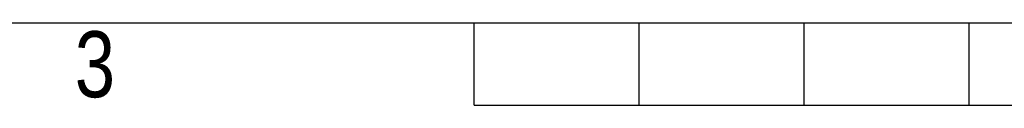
# Model space of a CAD drawing. Header units: millimetres. Extents: x 0 to 420, y 0 to 297.
# Tile 6 of 88: x 130 to 192, y 0 to 5. Entities that reach past the tile are written whole.
import ezdxf

# ---------------------------------------------------------------- set-up
doc = ezdxf.new("R2010")
doc.units = ezdxf.units.MM
doc.layers.add('CARTIGLIO', color=140, linetype='Continuous')
doc.styles.add('SLDTEXTSTYLE2', font='TXT', dxfattribs={"width": 0.821468})

msp = doc.modelspace()

# ---------------------------------------------------------------- linework, layer by layer
at = {"layer": 'CARTIGLIO', "linetype": 'Continuous'}
for p, q in [((5.1801, 5.171), (414.8274, 5.171)), ((158.2616, -0.0032), (158.2616, 5.171)), ((168.61, -0.0032), (168.61, 5.171)), ((178.9585, -0.0032), (178.9585, 5.171)), ((189.3069, -0.0032), (189.3069, 5.171)), ((158.2616, -0.0032), (261.7459, -0.0032))]:
    msp.add_line(p, q, dxfattribs=at)

# ---------------------------------------------------------------- texts
at = {"layer": 'CARTIGLIO', "insert": (134.4919, 4.6371), "char_height": 4.1394, "attachment_point": 2, "style": 'SLDTEXTSTYLE2'}
msp.add_mtext('3', dxfattribs=at)

doc.saveas('drawing.dxf')
